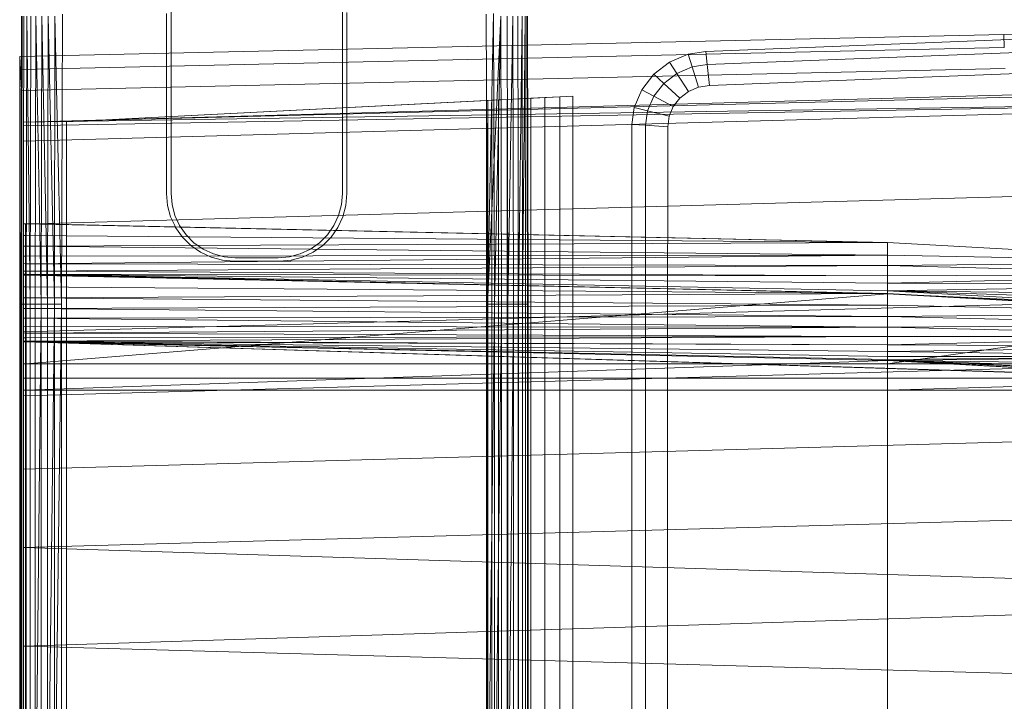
# Model space of a CAD drawing. Header units: metres. Extents: x 397.7 to 427.5, y 12.7 to 28.4.
# Tile 56 of 76: x 407.553 to 407.872, y 26.277 to 26.498. Entities that reach past the tile are written whole.
import ezdxf

# ---------------------------------------------------------------- set-up
doc = ezdxf.new("R2010")
doc.units = ezdxf.units.M
doc.layers.add('A-DETL-____-MBND', color=7, linetype='Continuous', lineweight=18)

# ---------------------------------------------------------------- blocks, each defined once
blk = doc.blocks.new('Family - Inodor P3-156643-06_TEL_P3')
at = {"layer": 'A-DETL-____-MBND', "color": 253, "true_color": 0xaaaaaa}
for p, q in [((0.04914, 0.40281), (0.04914, 0.33079)), ((0.10482, 0.33079), (0.10482, 0.40281)), ((0.04914, 0.33079), (0.04914, 0.39144)), ((0.10482, 0.39149), (0.10482, 0.33079)), ((0.00036, 0.29485), (0.00056, 0.38826)), ((0.00036, 0.29485), (0.00056, 0.38826)), ((0.00056, 0.01465), (0.00056, 0.38826)), ((0.00056, 0.01465), (0.00056, 0.38826)), ((0.00076, 0.38826), (0.00056, 0.29485)), ((0.00076, 0.38826), (0.00056, 0.29485)), ((0.00056, 0.29485), (0.00056, 0.38826)), ((0.00056, 0.29485), (0.00056, 0.38826)), ((0.00076, 0.38826), (0.00056, 0.29485)), ((0.00136, 0.38826), (0.00116, 0.29485)), ((0.00136, 0.38826), (0.00116, 0.29485)), ((0.00136, 0.38826), (0.00116, 0.29485)), ((0.00233, 0.38826), (0.00213, 0.29485)), ((0.00233, 0.38826), (0.00213, 0.29485)), ((0.00213, 0.29485), (0.00233, 0.38826)), ((0.00345, 0.29485), (0.00233, 0.38826)), ((0.00345, 0.29485), (0.00233, 0.38826)), ((0.00365, 0.38826), (0.00345, 0.29485)), ((0.00365, 0.38826), (0.00345, 0.29485)), ((0.00365, 0.38826), (0.00345, 0.29485)), ((0.00528, 0.38826), (0.00508, 0.29485)), ((0.00528, 0.38826), (0.00508, 0.29485)), ((0.00508, 0.29485), (0.00528, 0.38826)), ((0.00696, 0.29485), (0.00528, 0.38826)), ((0.00696, 0.29485), (0.00528, 0.38826)), ((0.00716, 0.38826), (0.00696, 0.29485)), ((0.00716, 0.38826), (0.00696, 0.29485)), ((0.00696, 0.29485), (0.00716, 0.38826)), ((0.00904, 0.29485), (0.00716, 0.38826)), ((0.00904, 0.29485), (0.00716, 0.38826)), ((0.00924, 0.38826), (0.00904, 0.29485)), ((0.00924, 0.38826), (0.00904, 0.29485)), ((0.00904, 0.29485), (0.00924, 0.38826)), ((0.01126, 0.29485), (0.00924, 0.38826)), ((0.01126, 0.29485), (0.00924, 0.38826)), ((0.01146, 0.38826), (0.01126, 0.29485)), ((0.01146, 0.38826), (0.01126, 0.29485)), ((0.01126, 0.29485), (0.01146, 0.38826)), ((0.01354, 0.29485), (0.01146, 0.38826)), ((0.01354, 0.29485), (0.01146, 0.38826)), ((0.01354, 0.29485), (0.01146, 0.38826)), ((0.01354, 0.29485), (0.01394, 0.38899)), ((0.01394, 0.38899), (0.01354, 0.29485)), ((0.01394, 0.38899), (0.01354, 0.29485)), ((0.04768, 0.38917), (0.04768, 0.33073)), ((0.10628, 0.38949), (0.10628, 0.35922)), ((0.15191, 0.29485), (0.15151, 0.38899)), ((0.15151, 0.38899), (0.15191, 0.29485)), ((0.15191, 0.29485), (0.15151, 0.38899)), ((0.15386, 0.38923), (0.15191, 0.29485)), ((0.15191, 0.29485), (0.15386, 0.38923)), ((0.15621, 0.38826), (0.15191, 0.29485)), ((0.15419, 0.29485), (0.15386, 0.38923)), ((0.15419, 0.29485), (0.15386, 0.38923)), ((0.15621, 0.38826), (0.15419, 0.29485)), ((0.15621, 0.38826), (0.15419, 0.29485)), ((0.15419, 0.29485), (0.15621, 0.38826)), ((0.15641, 0.29485), (0.15621, 0.38826)), ((0.15641, 0.29485), (0.15621, 0.38826)), ((0.15641, 0.29485), (0.15621, 0.38826)), ((0.15849, 0.29485), (0.15829, 0.38826)), ((0.15829, 0.38826), (0.15849, 0.29485)), ((0.15849, 0.29485), (0.15829, 0.38826)), ((0.16017, 0.38826), (0.15849, 0.29485)), ((0.15849, 0.29485), (0.16017, 0.38826)), ((0.16037, 0.29485), (0.16017, 0.38826)), ((0.16037, 0.29485), (0.16017, 0.38826)), ((0.16037, 0.29485), (0.16017, 0.38826)), ((0.162, 0.29485), (0.1618, 0.38826)), ((0.1618, 0.38826), (0.162, 0.29485)), ((0.162, 0.29485), (0.1618, 0.38826)), ((0.16312, 0.38826), (0.162, 0.29485)), ((0.162, 0.29485), (0.16312, 0.38826)), ((0.16332, 0.29485), (0.16312, 0.38826)), ((0.16332, 0.29485), (0.16312, 0.38826)), ((0.16332, 0.29485), (0.16312, 0.38826)), ((0.16409, 0.38826), (0.16332, 0.29485)), ((0.16332, 0.29485), (0.16409, 0.38826)), ((0.16429, 0.29485), (0.16409, 0.38826)), ((0.16429, 0.29485), (0.16409, 0.38826)), ((0.16429, 0.29485), (0.16409, 0.38826)), ((0.16489, 0.29485), (0.16469, 0.38826)), ((0.16469, 0.38826), (0.16489, 0.29485)), ((0.16489, 0.29485), (0.16469, 0.38826)), ((0.16489, 0.38826), (0.16489, 0.01465)), ((0.16489, 0.38826), (0.16489, 0.01465)), ((0.16489, 0.38826), (0.16509, 0.29485)), ((0.16489, 0.38826), (0.16489, 0.29485)), ((0.16509, 0.29485), (0.16489, 0.38826)), ((0.16489, 0.29485), (0.16489, 0.38826)), ((0.22275, 0.37687), (0.41325, 0.38426)), ((0.22275, 0.37687), (0.41325, 0.38426)), ((0.47654, 0.38648), (0.31954, 0.38234)), ((0.47654, 0.38648), (0.31954, 0.38234)), ((0.31954, 0.38234), (0, 0.37522)), ((0.31954, 0.38234), (0, 0.37522)), ((0.31971, 0.37812), (0.31954, 0.38234)), ((0.31954, 0.38234), (0.31971, 0.37812)), ((0.31971, 0.37812), (0.00022, 0.371)), ((0.31971, 0.37812), (0.00022, 0.371)), ((0.22322, 0.37265), (0.41343, 0.38004)), ((0.22322, 0.37265), (0.41343, 0.38004)), ((0, 0.37522), (0, 0.371)), ((0, 0.371), (0, 0.37522)), ((0, 0.37522), (0.00022, 0.371)), ((0.00022, 0.371), (0, 0.37522)), ((0.21102, 0.37337), (0.21701, 0.37594)), ((0.21102, 0.37337), (0.21701, 0.37594)), ((0.21701, 0.37594), (0.22275, 0.37687)), ((0.21701, 0.37594), (0.22275, 0.37687)), ((0.21832, 0.37186), (0.21701, 0.37594)), ((0.21701, 0.37594), (0.21832, 0.37186)), ((0.22322, 0.37265), (0.22275, 0.37687)), ((0.22275, 0.37687), (0.22322, 0.37265)), ((0, 0.371), (0, 0.36417)), ((0, 0.36417), (0, 0.371)), ((0.00022, 0.371), (0.00056, 0.36417)), ((0.00056, 0.36417), (0.00022, 0.371)), ((0.31998, 0.37128), (0.00056, 0.36417)), ((0.31998, 0.37128), (0.00056, 0.36417)), ((0.2059, 0.36946), (0.21102, 0.37337)), ((0.2059, 0.36946), (0.21102, 0.37337)), ((0.21337, 0.36974), (0.21102, 0.37337)), ((0.21102, 0.37337), (0.21337, 0.36974)), ((0.21337, 0.36974), (0.21832, 0.37186)), ((0.21337, 0.36974), (0.21832, 0.37186)), ((0.21832, 0.37186), (0.22322, 0.37265)), ((0.21832, 0.37186), (0.22322, 0.37265)), ((0.22043, 0.36527), (0.21832, 0.37186)), ((0.21832, 0.37186), (0.22043, 0.36527)), ((0.22397, 0.36584), (0.22322, 0.37265)), ((0.22322, 0.37265), (0.22397, 0.36584)), ((0.41372, 0.3732), (0.22397, 0.36584)), ((0.41372, 0.3732), (0.22397, 0.36584)), ((0.41372, 0.3732), (0.22397, 0.36584)), ((0.22397, 0.36584), (0.41372, 0.3732)), ((0.00127, 0.35389), (0.51095, 0.36797)), ((0.20199, 0.36444), (0.2059, 0.36946)), ((0.20199, 0.36444), (0.2059, 0.36946)), ((0.20914, 0.36651), (0.2059, 0.36946)), ((0.2059, 0.36946), (0.20914, 0.36651)), ((0.20914, 0.36651), (0.21337, 0.36974)), ((0.20914, 0.36651), (0.21337, 0.36974)), ((0.21716, 0.36387), (0.21337, 0.36974)), ((0.21337, 0.36974), (0.21716, 0.36387)), ((0.51095, 0.36678), (0.00127, 0.35389)), ((0.20591, 0.36236), (0.20914, 0.36651)), ((0.20591, 0.36236), (0.20914, 0.36651)), ((0.21437, 0.36173), (0.20914, 0.36651)), ((0.20914, 0.36651), (0.21437, 0.36173)), ((0.22043, 0.36527), (0.21716, 0.36387)), ((0.22043, 0.36527), (0.21716, 0.36387)), ((0.22043, 0.36527), (0.21716, 0.36387)), ((0.21716, 0.36387), (0.22043, 0.36527)), ((0.22397, 0.36584), (0.22043, 0.36527)), ((0.22397, 0.36584), (0.22043, 0.36527)), ((0.22397, 0.36584), (0.22043, 0.36527)), ((0.22043, 0.36527), (0.22397, 0.36584)), ((0, 0.36417), (0, 0.03582)), ((0, 0.03582), (0, 0.36417)), ((0.00056, 0.36417), (0.00056, 0.03582)), ((0.00056, 0.03582), (0.00056, 0.36417)), ((0.51095, 0.36184), (0.00127, 0.35389)), ((0.51095, 0.36184), (0.00127, 0.35271)), ((0.51095, 0.36184), (0.00127, 0.34776)), ((0.01521, 0.35403), (0.17966, 0.3624)), ((0.15833, 0.36132), (0.15546, 0.36117)), ((0.16188, 0.3615), (0.15833, 0.36132)), ((0.15833, 0.36132), (0.15833, 0.04336)), ((0.16188, 0.3615), (0.16187, 0.04318)), ((0.16598, 0.36171), (0.16188, 0.3615)), ((0.17052, 0.36194), (0.16598, 0.36171)), ((0.16598, 0.36171), (0.16598, 0.04297)), ((0.17536, 0.36218), (0.17052, 0.36194)), ((0.17052, 0.36194), (0.17052, 0.04274)), ((0.17966, 0.3624), (0.17536, 0.36218)), ((0.17536, 0.36218), (0.17536, 0.04249)), ((0.17966, 0.04228), (0.17966, 0.3624)), ((0.19954, 0.35865), (0.20199, 0.36444)), ((0.19954, 0.35865), (0.20199, 0.36444)), ((0.20591, 0.36236), (0.20199, 0.36444)), ((0.20199, 0.36444), (0.20591, 0.36236)), ((0.20388, 0.35757), (0.20591, 0.36236)), ((0.20388, 0.35757), (0.20591, 0.36236)), ((0.21224, 0.35899), (0.20591, 0.36236)), ((0.20591, 0.36236), (0.21224, 0.35899)), ((0.21437, 0.36173), (0.21224, 0.35899)), ((0.21437, 0.36173), (0.21224, 0.35899)), ((0.21437, 0.36173), (0.21224, 0.35899)), ((0.21224, 0.35899), (0.21437, 0.36173)), ((0.21716, 0.36387), (0.21437, 0.36173)), ((0.21716, 0.36387), (0.21437, 0.36173)), ((0.21716, 0.36387), (0.21437, 0.36173)), ((0.21437, 0.36173), (0.21716, 0.36387)), ((0.15161, 0.36098), (0.01521, 0.35403)), ((0.10628, 0.35922), (0.10628, 0.35813)), ((0.10628, 0.35813), (0.10628, 0.33073)), ((0.15205, 0.361), (0.15161, 0.36098)), ((0.15161, 0.36098), (0.15161, 0.0437)), ((0.15334, 0.36106), (0.15205, 0.361)), ((0.15205, 0.361), (0.15205, 0.04368)), ((0.15546, 0.36117), (0.15334, 0.36106)), ((0.15334, 0.36106), (0.15334, 0.04361)), ((0.15546, 0.36117), (0.15546, 0.04351)), ((0.1988, 0.35316), (0.19954, 0.35865)), ((0.1988, 0.35316), (0.19954, 0.35865)), ((0.20388, 0.35757), (0.19954, 0.35865)), ((0.19954, 0.35865), (0.20388, 0.35757)), ((0.21224, 0.35899), (0.2109, 0.35583)), ((0.21224, 0.35899), (0.2109, 0.35583)), ((0.21224, 0.35899), (0.2109, 0.35583)), ((0.2109, 0.35583), (0.21224, 0.35899)), ((0.20325, 0.35289), (0.20388, 0.35757)), ((0.20325, 0.35289), (0.20388, 0.35757)), ((0.2109, 0.35583), (0.20388, 0.35757)), ((0.20388, 0.35757), (0.2109, 0.35583)), ((0.2109, 0.35583), (0.21044, 0.35245)), ((0.2109, 0.35583), (0.21044, 0.35245)), ((0.2109, 0.35583), (0.21044, 0.35245)), ((0.21044, 0.35245), (0.2109, 0.35583)), ((0.00127, 0.35271), (0.00127, 0.35389)), ((0.00127, 0.34776), (0.00127, 0.35271)), ((0.01521, 0.35403), (0.01521, 0.05064)), ((0.01521, 0.35403), (0.01521, 0.05064)), ((0.19876, 0.27623), (0.1988, 0.35316)), ((0.19876, 0.27623), (0.1988, 0.35316)), ((0.20325, 0.35289), (0.1988, 0.35316)), ((0.1988, 0.35316), (0.20325, 0.35289)), ((0.2032, 0.27623), (0.20325, 0.35289)), ((0.2032, 0.27623), (0.20325, 0.35289)), ((0.21044, 0.35245), (0.20325, 0.35289)), ((0.20325, 0.35289), (0.21044, 0.35245)), ((0.21044, 0.35245), (0.2104, 0.27622)), ((0.21044, 0.35245), (0.2104, 0.27622)), ((0.21044, 0.35245), (0.2104, 0.27622)), ((0.2104, 0.27622), (0.21044, 0.35245)), ((0.00127, 0.32087), (0.00127, 0.34776)), ((0.51095, 0.33495), (0.00127, 0.32087)), ((0.04768, 0.33073), (0.04801, 0.32692)), ((0.04914, 0.33079), (0.04946, 0.32716)), ((0.04946, 0.32716), (0.04914, 0.33079)), ((0.1045, 0.32716), (0.10482, 0.33079)), ((0.10482, 0.33079), (0.1045, 0.32716)), ((0.10595, 0.32692), (0.10628, 0.33073)), ((0.04801, 0.32692), (0.049, 0.32322)), ((0.04946, 0.32716), (0.0504, 0.32365)), ((0.0504, 0.32365), (0.04946, 0.32716)), ((0.10356, 0.32365), (0.1045, 0.32716)), ((0.1045, 0.32716), (0.10356, 0.32365)), ((0.10496, 0.32322), (0.10595, 0.32692)), ((0.049, 0.32322), (0.05033, 0.32038)), ((0.0504, 0.32365), (0.05194, 0.32035)), ((0.05194, 0.32035), (0.0504, 0.32365)), ((0.10202, 0.32035), (0.10356, 0.32365)), ((0.10356, 0.32365), (0.10202, 0.32035)), ((0.10334, 0.31974), (0.10496, 0.32322)), ((0.00127, 0.3209), (0.00127, 0.32102)), ((0.28182, 0.31489), (0.00127, 0.32102)), ((0.00192, 0.32088), (0.00127, 0.3209)), ((0.00127, 0.3209), (0.00192, 0.32088)), ((0.00127, 0.3209), (0.00127, 0.32089)), ((0.00192, 0.32088), (0.00127, 0.32089)), ((0.00127, 0.32089), (0.00192, 0.32088)), ((0.00127, 0.32089), (0.00127, 0.32088)), ((0.00192, 0.32088), (0.00127, 0.32088)), ((0.00192, 0.32088), (0.00127, 0.32088)), ((0.00127, 0.32088), (0.00127, 0.31714)), ((0.00127, 0.28584), (0.00127, 0.32087)), ((0.00192, 0.32088), (0.28182, 0.31489)), ((0.00192, 0.32088), (0.00192, 0.31713)), ((0.28182, 0.31489), (0.00192, 0.32088)), ((0.00192, 0.31713), (0.00192, 0.32088)), ((0.05033, 0.32038), (0.05048, 0.32006)), ((0.05048, 0.32006), (0.05062, 0.31974)), ((0.05062, 0.31974), (0.05282, 0.31661)), ((0.05194, 0.32035), (0.05403, 0.31737)), ((0.05403, 0.31737), (0.05194, 0.32035)), ((0.09993, 0.31737), (0.10202, 0.32035)), ((0.10202, 0.32035), (0.09993, 0.31737)), ((0.10114, 0.31661), (0.10334, 0.31974)), ((0.00192, 0.31713), (0.00127, 0.31714)), ((0.00127, 0.31714), (0.00192, 0.31713)), ((0.00127, 0.31714), (0.00127, 0.31713)), ((0.00192, 0.31713), (0.00127, 0.31713)), ((0.00127, 0.31713), (0.00192, 0.31713)), ((0.00127, 0.31713), (0.00127, 0.31712)), ((0.00192, 0.31713), (0.00127, 0.31712)), ((0.00192, 0.31713), (0.00127, 0.31712)), ((0.00127, 0.31712), (0.00127, 0.31371)), ((0.28182, 0.31489), (0.00192, 0.31713)), ((0.28182, 0.31489), (0.00192, 0.31713)), ((0.00192, 0.31371), (0.00192, 0.31713)), ((0.00192, 0.31713), (0.00192, 0.31371)), ((0.05282, 0.31661), (0.05553, 0.3139)), ((0.05403, 0.31737), (0.0566, 0.31479)), ((0.0566, 0.31479), (0.05403, 0.31737)), ((0.09736, 0.31479), (0.09993, 0.31737)), ((0.09993, 0.31737), (0.09736, 0.31479)), ((0.09843, 0.3139), (0.10114, 0.31661)), ((0.00192, 0.31371), (0.00127, 0.31371)), ((0.00127, 0.31371), (0.00192, 0.31371)), ((0.00127, 0.31371), (0.00127, 0.31371)), ((0.00192, 0.31371), (0.00127, 0.31371)), ((0.00192, 0.31371), (0.00127, 0.31371)), ((0.00127, 0.31371), (0.00127, 0.31044)), ((0.28182, 0.31489), (0.00192, 0.31371)), ((0.00192, 0.31371), (0.28182, 0.31489)), ((0.28181, 0.31079), (0.00192, 0.31371)), ((0.00192, 0.31371), (0.00192, 0.31043)), ((0.28181, 0.31079), (0.00192, 0.31371)), ((0.00192, 0.31043), (0.00192, 0.31371)), ((0.05553, 0.3139), (0.05867, 0.3117)), ((0.0566, 0.31479), (0.05958, 0.31271)), ((0.05958, 0.31271), (0.0566, 0.31479)), ((0.09438, 0.31271), (0.09736, 0.31479)), ((0.09736, 0.31479), (0.09438, 0.31271)), ((0.0953, 0.3117), (0.09843, 0.3139)), ((0.28181, 0.31079), (0.28182, 0.31489)), ((0.28181, 0.31079), (0.28182, 0.31489)), ((0.39671, 0.30854), (0.28182, 0.31489)), ((0.00192, 0.31043), (0.00127, 0.31044)), ((0.00192, 0.31043), (0.00127, 0.31044)), ((0.00127, 0.31044), (0.00127, 0.30801)), ((0.28181, 0.31079), (0.00192, 0.31043)), ((0.00192, 0.30799), (0.28181, 0.31079)), ((0.00192, 0.31043), (0.28181, 0.31079)), ((0.00192, 0.30799), (0.28181, 0.31079)), ((0.00192, 0.31043), (0.00192, 0.30799)), ((0.00192, 0.30799), (0.00192, 0.31043)), ((0.05867, 0.3117), (0.06214, 0.31008)), ((0.05958, 0.31271), (0.06288, 0.31117)), ((0.06288, 0.31117), (0.05958, 0.31271)), ((0.06288, 0.31117), (0.0664, 0.31023)), ((0.0664, 0.31023), (0.06288, 0.31117)), ((0.0664, 0.31023), (0.07002, 0.30991)), ((0.07002, 0.30991), (0.0664, 0.31023)), ((0.08394, 0.30991), (0.08757, 0.31023)), ((0.08757, 0.31023), (0.08394, 0.30991)), ((0.08757, 0.31023), (0.09108, 0.31117)), ((0.09108, 0.31117), (0.08757, 0.31023)), ((0.09108, 0.31117), (0.09438, 0.31271)), ((0.09438, 0.31271), (0.09108, 0.31117)), ((0.0953, 0.3117), (0.09182, 0.31008)), ((0.39671, 0.30854), (0.28181, 0.31079)), ((0.39671, 0.30854), (0.28181, 0.31079)), ((0.28181, 0.30737), (0.28181, 0.31079)), ((0.28181, 0.30737), (0.28181, 0.31079)), ((0.00192, 0.30799), (0.00127, 0.30801)), ((0.00192, 0.30799), (0.00127, 0.30801)), ((0.00127, 0.30801), (0.00127, 0.30557)), ((0.00192, 0.30799), (0.00192, 0.30554)), ((0.28181, 0.30737), (0.00192, 0.30799)), ((0.28181, 0.30737), (0.00192, 0.30799)), ((0.00192, 0.30554), (0.00192, 0.30799)), ((0.28181, 0.30737), (0.00192, 0.30554)), ((0.00192, 0.30554), (0.28181, 0.30737)), ((0.06214, 0.31008), (0.06584, 0.30909)), ((0.06584, 0.30909), (0.06966, 0.30876)), ((0.08431, 0.30876), (0.06966, 0.30876)), ((0.07002, 0.30991), (0.08394, 0.30991)), ((0.08394, 0.30991), (0.07002, 0.30991)), ((0.08431, 0.30876), (0.08812, 0.30909)), ((0.08812, 0.30909), (0.09182, 0.31008)), ((0.39671, 0.30854), (0.28181, 0.30737)), ((0.28181, 0.30737), (0.39671, 0.30854)), ((0.3967, 0.30444), (0.28181, 0.30737)), ((0.28181, 0.30409), (0.28181, 0.30737)), ((0.3967, 0.30444), (0.28181, 0.30737)), ((0.28181, 0.30409), (0.28181, 0.30737)), ((0.00192, 0.30554), (0.00127, 0.30557)), ((0.00192, 0.30554), (0.00127, 0.30557)), ((0.00127, 0.30557), (0.00127, 0.30457)), ((0.00192, 0.30454), (0.00127, 0.30457)), ((0.00127, 0.30457), (0.00192, 0.30454)), ((0.00127, 0.30457), (0.00127, 0.30446)), ((0.00192, 0.30454), (0.00127, 0.30446)), ((0.00192, 0.30454), (0.00127, 0.30446)), ((0.00127, 0.30446), (0.00127, 0.27556)), ((0.00127, 0.30433), (0.00127, 0.30443)), ((0.28176, 0.29829), (0.00127, 0.30443)), ((0.00127, 0.30433), (0.00187, 0.30429)), ((0.00127, 0.30433), (0.00127, 0.30431)), ((0.00187, 0.30429), (0.00127, 0.30433)), ((0.00187, 0.30429), (0.00127, 0.30431)), ((0.00127, 0.30431), (0.00187, 0.30429)), ((0.00127, 0.30431), (0.00127, 0.3043)), ((0.00187, 0.30429), (0.00127, 0.3043)), ((0.00127, 0.3043), (0.00187, 0.30429)), ((0.00127, 0.3043), (0.00127, 0.30429)), ((0.00187, 0.30429), (0.00127, 0.30429)), ((0.00187, 0.30429), (0.00127, 0.30429)), ((0.00127, 0.30429), (0.00127, 0.30053)), ((0.00186, 0.27553), (0.00192, 0.30454)), ((0.00192, 0.30454), (0.00186, 0.27553)), ((0.00187, 0.30429), (0.28176, 0.29829)), ((0.00187, 0.30429), (0.00187, 0.30052)), ((0.28176, 0.29829), (0.00187, 0.30429)), ((0.00187, 0.30052), (0.00187, 0.30429)), ((0.00192, 0.30554), (0.00192, 0.30454)), ((0.28181, 0.30409), (0.00192, 0.30554)), ((0.28181, 0.30409), (0.00192, 0.30554)), ((0.00192, 0.30454), (0.00192, 0.30554)), ((0.28181, 0.30409), (0.00192, 0.30454)), ((0.28181, 0.30409), (0.00192, 0.30454)), ((0.28181, 0.30165), (0.00192, 0.30454)), ((0.28181, 0.30165), (0.00192, 0.30454)), ((0.28181, 0.2992), (0.00192, 0.30454)), ((0.28181, 0.2992), (0.00192, 0.30454)), ((0.28175, 0.2982), (0.00192, 0.30454)), ((0.28175, 0.2982), (0.00192, 0.30454)), ((0.3967, 0.30444), (0.28181, 0.30409)), ((0.28181, 0.30165), (0.3967, 0.30444)), ((0.28181, 0.30409), (0.3967, 0.30444)), ((0.28181, 0.30165), (0.3967, 0.30444)), ((0.28181, 0.30409), (0.28181, 0.30165)), ((0.28181, 0.30165), (0.28181, 0.30409)), ((0.00187, 0.30052), (0.00127, 0.30053)), ((0.00127, 0.30053), (0.00187, 0.30052)), ((0.00127, 0.30053), (0.00127, 0.30052)), ((0.28181, 0.30165), (0.28181, 0.2992)), ((0.3967, 0.30102), (0.28181, 0.30165)), ((0.3967, 0.30102), (0.28181, 0.30165)), ((0.28181, 0.2992), (0.28181, 0.30165)), ((0.3967, 0.30102), (0.28181, 0.2992)), ((0.28181, 0.2992), (0.3967, 0.30102)), ((0.00187, 0.30052), (0.00127, 0.30052)), ((0.00187, 0.30052), (0.00127, 0.30052)), ((0.00127, 0.30052), (0.00127, 0.29687)), ((0.51095, 0.29991), (0.00127, 0.28584)), ((0.28175, 0.2982), (0.00186, 0.27553)), ((0.00186, 0.27553), (0.28175, 0.2982)), ((0.28176, 0.29829), (0.00187, 0.30052)), ((0.00187, 0.30052), (0.00187, 0.29687)), ((0.28176, 0.29829), (0.00187, 0.30052)), ((0.00187, 0.29687), (0.00187, 0.30052)), ((0.28176, 0.29829), (0.00187, 0.29687)), ((0.00187, 0.29687), (0.28176, 0.29829)), ((0.28181, 0.2992), (0.28175, 0.2982)), ((0.28175, 0.2982), (0.28181, 0.2992)), ((0.3967, 0.29285), (0.28175, 0.2982)), ((0.3967, 0.29285), (0.28175, 0.2982)), ((0.39665, 0.29185), (0.28175, 0.2982)), ((0.39665, 0.29185), (0.28175, 0.2982)), ((0.28176, 0.27553), (0.28175, 0.2982)), ((0.28176, 0.27553), (0.28175, 0.2982)), ((0.28176, 0.29452), (0.28176, 0.29829)), ((0.39665, 0.29195), (0.28176, 0.29829)), ((0.28176, 0.29452), (0.28176, 0.29829)), ((0.3967, 0.29774), (0.28181, 0.2992)), ((0.3967, 0.29285), (0.28181, 0.2992)), ((0.3967, 0.29774), (0.28181, 0.2992)), ((0.3967, 0.29531), (0.28181, 0.2992)), ((0.3967, 0.29531), (0.28181, 0.2992)), ((0.3967, 0.29285), (0.28181, 0.2992)), ((0.00056, 0.29485), (0.00036, 0.29485)), ((0.00036, 0.10805), (0.00036, 0.29485)), ((0.00056, 0.29485), (0.00036, 0.29485)), ((0.00056, 0.29485), (0.00036, 0.29485)), ((0.00036, 0.10805), (0.00036, 0.29485)), ((0.00116, 0.29485), (0.00056, 0.29485)), ((0.00056, 0.10805), (0.00056, 0.29485)), ((0.00116, 0.29485), (0.00056, 0.29485)), ((0.00056, 0.29485), (0.00056, 0.10805)), ((0.00116, 0.29485), (0.00056, 0.29485)), ((0.00056, 0.10805), (0.00056, 0.29485)), ((0.00213, 0.29485), (0.00116, 0.29485)), ((0.00116, 0.10805), (0.00116, 0.29485)), ((0.00213, 0.29485), (0.00116, 0.29485)), ((0.00116, 0.29485), (0.00116, 0.10805)), ((0.00213, 0.29485), (0.00116, 0.29485)), ((0.00116, 0.10805), (0.00116, 0.29485)), ((0.00187, 0.29687), (0.00127, 0.29687)), ((0.00127, 0.29687), (0.00187, 0.29687)), ((0.00127, 0.29687), (0.00127, 0.29686)), ((0.00187, 0.29687), (0.00127, 0.29686)), ((0.00127, 0.29686), (0.00187, 0.29687)), ((0.00187, 0.29687), (0.00127, 0.29686)), ((0.00187, 0.29687), (0.00127, 0.29686)), ((0.00127, 0.29686), (0.00127, 0.29686)), ((0.00127, 0.29686), (0.00127, 0.29344)), ((0.28176, 0.29452), (0.00187, 0.29687)), ((0.28176, 0.29452), (0.00187, 0.29687)), ((0.00187, 0.29343), (0.00187, 0.29687)), ((0.00187, 0.29687), (0.00187, 0.29343)), ((0.28176, 0.29452), (0.00187, 0.29343)), ((0.00187, 0.29343), (0.28176, 0.29452)), ((0.00345, 0.29485), (0.00213, 0.29485)), ((0.00213, 0.10805), (0.00213, 0.29485)), ((0.00345, 0.29485), (0.00213, 0.29485)), ((0.00213, 0.29485), (0.00213, 0.10805)), ((0.00345, 0.29485), (0.00213, 0.29485)), ((0.00213, 0.10805), (0.00213, 0.29485)), ((0.00345, 0.10805), (0.00345, 0.29485)), ((0.00508, 0.29485), (0.00345, 0.29485)), ((0.00345, 0.29485), (0.00345, 0.10805)), ((0.00508, 0.29485), (0.00345, 0.29485)), ((0.00345, 0.10805), (0.00345, 0.29485)), ((0.00508, 0.10805), (0.00508, 0.29485)), ((0.00696, 0.29485), (0.00508, 0.29485)), ((0.00508, 0.29485), (0.00508, 0.10805)), ((0.00696, 0.29485), (0.00508, 0.10805)), ((0.00696, 0.29485), (0.00508, 0.29485)), ((0.00508, 0.10805), (0.00508, 0.29485)), ((0.00508, 0.10805), (0.00696, 0.29485)), ((0.00696, 0.10805), (0.00696, 0.29485)), ((0.00904, 0.29485), (0.00696, 0.29485)), ((0.00904, 0.29485), (0.00696, 0.29485)), ((0.00696, 0.10805), (0.00696, 0.29485)), ((0.00696, 0.10805), (0.00696, 0.29485)), ((0.00904, 0.10805), (0.00904, 0.29485)), ((0.01126, 0.29485), (0.00904, 0.29485)), ((0.00904, 0.29485), (0.00904, 0.10805)), ((0.01126, 0.29485), (0.00904, 0.10805)), ((0.01126, 0.29485), (0.00904, 0.29485)), ((0.00904, 0.10805), (0.00904, 0.29485)), ((0.00904, 0.10805), (0.01126, 0.29485)), ((0.01126, 0.10805), (0.01126, 0.29485)), ((0.01354, 0.29485), (0.01126, 0.29485)), ((0.01354, 0.29485), (0.01126, 0.10805)), ((0.01354, 0.29485), (0.01126, 0.29485)), ((0.01126, 0.10805), (0.01126, 0.29485)), ((0.01126, 0.10805), (0.01126, 0.29485)), ((0.01126, 0.10805), (0.01354, 0.29485)), ((0.01354, 0.10805), (0.01354, 0.29485)), ((0.01354, 0.29485), (0.01354, 0.10805)), ((0.01354, 0.10805), (0.01354, 0.29485)), ((0.15191, 0.10805), (0.15191, 0.29485)), ((0.15191, 0.29485), (0.15191, 0.10805)), ((0.15419, 0.29485), (0.15191, 0.29485)), ((0.15419, 0.29485), (0.15191, 0.10805)), ((0.15419, 0.29485), (0.15191, 0.29485)), ((0.15191, 0.10805), (0.15191, 0.29485)), ((0.15191, 0.10805), (0.15419, 0.29485)), ((0.15419, 0.10805), (0.15419, 0.29485)), ((0.15641, 0.29485), (0.15419, 0.29485)), ((0.15641, 0.29485), (0.15419, 0.10805)), ((0.15641, 0.29485), (0.15419, 0.29485)), ((0.15419, 0.10805), (0.15419, 0.29485)), ((0.15419, 0.10805), (0.15419, 0.29485)), ((0.15419, 0.10805), (0.15641, 0.29485)), ((0.15641, 0.10805), (0.15641, 0.29485)), ((0.15641, 0.29485), (0.15849, 0.29485)), ((0.15849, 0.29485), (0.15641, 0.29485)), ((0.15641, 0.10805), (0.15641, 0.29485)), ((0.15641, 0.10805), (0.15641, 0.29485)), ((0.15849, 0.10805), (0.15849, 0.29485)), ((0.16037, 0.29485), (0.15849, 0.29485)), ((0.15849, 0.29485), (0.15849, 0.10805)), ((0.16037, 0.29485), (0.15849, 0.10805)), ((0.16037, 0.29485), (0.15849, 0.29485)), ((0.15849, 0.10805), (0.15849, 0.29485)), ((0.15849, 0.10805), (0.16037, 0.29485)), ((0.16037, 0.10805), (0.16037, 0.29485)), ((0.16037, 0.29485), (0.162, 0.29485)), ((0.162, 0.29485), (0.16037, 0.29485)), ((0.16037, 0.10805), (0.16037, 0.29485)), ((0.16037, 0.10805), (0.16037, 0.29485)), ((0.16332, 0.29485), (0.162, 0.29485)), ((0.162, 0.10805), (0.162, 0.29485)), ((0.16332, 0.29485), (0.162, 0.29485)), ((0.162, 0.29485), (0.162, 0.10805)), ((0.16332, 0.29485), (0.162, 0.29485)), ((0.162, 0.10805), (0.162, 0.29485)), ((0.16429, 0.29485), (0.16332, 0.29485)), ((0.16332, 0.10805), (0.16332, 0.29485)), ((0.16429, 0.29485), (0.16332, 0.29485)), ((0.16332, 0.29485), (0.16332, 0.10805)), ((0.16429, 0.29485), (0.16332, 0.29485)), ((0.16332, 0.10805), (0.16332, 0.29485)), ((0.16489, 0.29485), (0.16429, 0.29485)), ((0.16429, 0.10805), (0.16429, 0.29485)), ((0.16429, 0.29485), (0.16489, 0.29485)), ((0.16429, 0.29485), (0.16429, 0.10805)), ((0.16489, 0.29485), (0.16429, 0.29485)), ((0.16429, 0.10805), (0.16429, 0.29485)), ((0.16509, 0.29485), (0.16489, 0.29485)), ((0.16489, 0.10805), (0.16489, 0.29485)), ((0.16509, 0.29485), (0.16489, 0.29485)), ((0.16489, 0.29485), (0.16489, 0.10805)), ((0.16509, 0.29485), (0.16489, 0.29485)), ((0.16489, 0.10805), (0.16489, 0.29485)), ((0.16509, 0.29485), (0.16509, 0.10805)), ((0.16509, 0.29485), (0.16509, 0.10805)), ((0.39665, 0.29195), (0.28176, 0.29452)), ((0.28176, 0.29086), (0.28176, 0.29452)), ((0.39665, 0.29195), (0.28176, 0.29452)), ((0.28176, 0.29086), (0.28176, 0.29452)), ((0.00187, 0.29343), (0.00127, 0.29344)), ((0.00127, 0.29344), (0.00187, 0.29343)), ((0.00127, 0.29344), (0.00127, 0.29343)), ((0.00187, 0.29343), (0.00127, 0.29343)), ((0.00127, 0.29343), (0.00187, 0.29343)), ((0.00127, 0.29343), (0.00127, 0.29343)), ((0.00187, 0.29343), (0.00127, 0.29343)), ((0.00187, 0.29343), (0.00127, 0.29343)), ((0.00127, 0.29343), (0.00127, 0.29034)), ((0.28176, 0.29086), (0.00187, 0.29343)), ((0.00187, 0.29343), (0.00187, 0.29033)), ((0.28176, 0.29086), (0.00187, 0.29343)), ((0.00187, 0.29033), (0.00187, 0.29343)), ((0.39665, 0.29195), (0.28176, 0.29086)), ((0.28176, 0.29086), (0.39665, 0.29195)), ((0.39665, 0.29185), (0.28176, 0.27553)), ((0.28176, 0.27553), (0.39665, 0.29185)), ((0.00187, 0.29033), (0.00127, 0.29034)), ((0.00127, 0.29034), (0.00187, 0.29033)), ((0.00187, 0.29033), (0.00127, 0.29034)), ((0.00187, 0.29033), (0.00127, 0.29034)), ((0.00127, 0.29034), (0.00127, 0.28767)), ((0.28176, 0.29086), (0.00187, 0.29033)), ((0.00187, 0.29033), (0.28176, 0.29086)), ((0.00187, 0.29033), (0.00187, 0.28766)), ((0.28176, 0.28743), (0.00187, 0.29033)), ((0.28176, 0.28743), (0.00187, 0.29033)), ((0.00187, 0.28766), (0.00187, 0.29033)), ((0.39665, 0.28818), (0.28176, 0.29086)), ((0.28176, 0.28743), (0.28176, 0.29086)), ((0.39665, 0.28818), (0.28176, 0.29086)), ((0.28176, 0.28743), (0.28176, 0.29086)), ((0.39665, 0.28818), (0.28176, 0.28743)), ((0.28176, 0.28743), (0.39665, 0.28818)), ((0.00187, 0.28766), (0.00127, 0.28767)), ((0.00187, 0.28766), (0.00127, 0.28767)), ((0.00127, 0.28767), (0.00127, 0.28551)), ((0.00127, 0.26508), (0.00127, 0.28584)), ((0.00187, 0.28548), (0.00127, 0.28551)), ((0.00187, 0.28548), (0.00127, 0.28551)), ((0.00127, 0.28551), (0.00127, 0.28391)), ((0.00187, 0.28766), (0.00187, 0.28548)), ((0.28176, 0.28743), (0.00187, 0.28766)), ((0.28176, 0.28743), (0.00187, 0.28766)), ((0.00187, 0.28548), (0.00187, 0.28766)), ((0.28176, 0.28743), (0.00187, 0.28548)), ((0.00187, 0.28548), (0.28176, 0.28743)), ((0.00187, 0.28548), (0.00187, 0.28388)), ((0.28176, 0.28433), (0.00187, 0.28548)), ((0.28176, 0.28433), (0.00187, 0.28548)), ((0.00187, 0.28388), (0.00187, 0.28548)), ((0.39665, 0.28452), (0.28176, 0.28743)), ((0.28176, 0.28433), (0.28176, 0.28743)), ((0.39665, 0.28452), (0.28176, 0.28743)), ((0.28176, 0.28433), (0.28176, 0.28743)), ((0.00187, 0.28388), (0.00127, 0.28391)), ((0.00187, 0.28388), (0.00127, 0.28391)), ((0.00127, 0.28391), (0.00127, 0.28293)), ((0.00187, 0.2829), (0.00127, 0.28293)), ((0.00187, 0.2829), (0.00127, 0.28293)), ((0.00127, 0.28293), (0.00127, 0.28262)), ((0.00127, 0.28262), (0.00187, 0.28259)), ((0.00127, 0.28262), (0.00127, 0.28257)), ((0.00187, 0.28259), (0.00127, 0.28262)), ((0.00127, 0.11722), (0.00127, 0.28262)), ((0.00187, 0.28259), (0.00127, 0.28262)), ((0.00187, 0.28259), (0.00127, 0.28257)), ((0.00187, 0.28259), (0.00127, 0.28257)), ((0.00127, 0.28257), (0.00127, 0.26701)), ((0.00186, 0.26697), (0.00187, 0.28259)), ((0.00187, 0.28259), (0.00186, 0.26697)), ((0.28176, 0.28433), (0.00187, 0.28388)), ((0.00187, 0.2829), (0.28176, 0.28433)), ((0.00187, 0.28388), (0.28176, 0.28433)), ((0.00187, 0.2829), (0.28176, 0.28433)), ((0.00187, 0.28388), (0.00187, 0.2829)), ((0.00187, 0.2829), (0.00187, 0.28388)), ((0.00187, 0.2829), (0.00187, 0.28259)), ((0.28176, 0.28165), (0.00187, 0.2829)), ((0.28176, 0.28165), (0.00187, 0.2829)), ((0.00187, 0.28259), (0.00187, 0.2829)), ((0.51154, 0.26697), (0.00187, 0.28259)), ((0.28176, 0.27659), (0.00187, 0.28259)), ((0.28176, 0.27659), (0.00187, 0.28259)), ((0.52327, 0.26645), (0.00187, 0.28259)), ((0.51154, 0.26697), (0.00187, 0.28259)), ((0.00187, 0.28259), (0.28176, 0.27659)), ((0.28176, 0.28165), (0.00187, 0.28259)), ((0.28176, 0.28165), (0.00187, 0.28259)), ((0.28176, 0.27948), (0.00187, 0.28259)), ((0.28176, 0.27948), (0.00187, 0.28259)), ((0.28176, 0.27788), (0.00187, 0.28259)), ((0.28176, 0.27788), (0.00187, 0.28259)), ((0.28176, 0.2769), (0.00187, 0.28259)), ((0.28176, 0.2769), (0.00187, 0.28259)), ((0.28176, 0.27659), (0.00187, 0.28259)), ((0.39665, 0.28452), (0.28176, 0.28433)), ((0.28176, 0.28165), (0.39665, 0.28452)), ((0.28176, 0.28433), (0.39665, 0.28452)), ((0.28176, 0.28165), (0.39665, 0.28452)), ((0.28176, 0.28165), (0.28176, 0.28433)), ((0.28176, 0.28165), (0.28176, 0.28433)), ((0.39665, 0.28109), (0.28176, 0.28165)), ((0.28176, 0.28165), (0.28176, 0.27948)), ((0.39665, 0.28109), (0.28176, 0.28165)), ((0.28176, 0.27948), (0.28176, 0.28165)), ((0.51095, 0.27916), (0.00127, 0.26508)), ((0.39665, 0.28109), (0.28176, 0.27948)), ((0.28176, 0.27948), (0.39665, 0.28109)), ((0.28176, 0.27948), (0.28176, 0.27788)), ((0.39665, 0.27799), (0.28176, 0.27948)), ((0.39665, 0.27799), (0.28176, 0.27948)), ((0.28176, 0.27788), (0.28176, 0.27948)), ((0.00186, 0.27553), (0.00127, 0.27556)), ((0.00127, 0.27556), (0.00186, 0.27553)), ((0.00127, 0.27556), (0.00127, 0.27555)), ((0.00186, 0.27553), (0.00127, 0.27555)), ((0.00127, 0.27555), (0.00186, 0.27553)), ((0.00127, 0.27555), (0.00127, 0.27553)), ((0.00186, 0.27553), (0.00127, 0.27553)), ((0.00186, 0.27553), (0.00127, 0.27553)), ((0.00127, 0.27553), (0.00127, 0.27088)), ((0.28176, 0.27659), (0.00186, 0.26697)), ((0.00186, 0.26697), (0.28176, 0.27659)), ((0.28176, 0.27553), (0.00186, 0.27553)), ((0.00186, 0.27553), (0.00186, 0.27086)), ((0.28176, 0.27553), (0.00186, 0.27553)), ((0.00186, 0.27086), (0.00186, 0.27553)), ((0.19876, 0.12377), (0.19876, 0.27623)), ((0.19876, 0.12377), (0.19876, 0.27623)), ((0.2032, 0.12377), (0.2032, 0.27623)), ((0.2032, 0.12377), (0.2032, 0.27623)), ((0.2104, 0.27622), (0.2104, 0.12377)), ((0.2104, 0.27622), (0.2104, 0.12377)), ((0.2104, 0.27622), (0.2104, 0.12377)), ((0.2104, 0.12377), (0.2104, 0.27622)), ((0.39665, 0.27799), (0.28176, 0.27788)), ((0.28176, 0.2769), (0.39665, 0.27799)), ((0.28176, 0.27788), (0.39665, 0.27799)), ((0.28176, 0.27659), (0.39665, 0.27799)), ((0.28176, 0.2769), (0.39665, 0.27799)), ((0.28176, 0.27659), (0.39665, 0.27799)), ((0.28176, 0.27788), (0.28176, 0.2769)), ((0.28176, 0.2769), (0.28176, 0.27788)), ((0.28176, 0.2769), (0.28176, 0.27659)), ((0.28176, 0.27659), (0.28176, 0.2769)), ((0.51154, 0.26697), (0.28176, 0.27659)), ((0.51154, 0.26697), (0.28176, 0.27659)), ((0.39665, 0.27024), (0.28176, 0.27659)), ((0.39665, 0.27024), (0.28176, 0.27659)), ((0.28176, 0.26697), (0.28176, 0.27659)), ((0.28176, 0.26697), (0.28176, 0.27659)), ((0.28176, 0.27659), (0.39665, 0.27024)), ((0.39665, 0.27531), (0.28176, 0.27659)), ((0.39665, 0.27531), (0.28176, 0.27659)), ((0.39665, 0.27314), (0.28176, 0.27659)), ((0.39665, 0.27314), (0.28176, 0.27659)), ((0.39665, 0.27154), (0.28176, 0.27659)), ((0.39665, 0.27154), (0.28176, 0.27659)), ((0.39665, 0.27056), (0.28176, 0.27659)), ((0.39665, 0.27056), (0.28176, 0.27659)), ((0.39665, 0.27024), (0.28176, 0.27659)), ((0.39665, 0.27553), (0.28176, 0.27553)), ((0.28176, 0.27553), (0.28176, 0.27086)), ((0.39665, 0.27553), (0.28176, 0.27553)), ((0.28176, 0.27086), (0.28176, 0.27553)), ((0.00186, 0.27086), (0.00127, 0.27088)), ((0.00186, 0.27086), (0.00127, 0.27088)), ((0.00127, 0.27088), (0.00127, 0.267)), ((0.00186, 0.27086), (0.00186, 0.26697)), ((0.00186, 0.27086), (0.28176, 0.27086)), ((0.28176, 0.27086), (0.00186, 0.27086)), ((0.00186, 0.27086), (0.00186, 0.26697)), ((0.28176, 0.27086), (0.39665, 0.27086)), ((0.28176, 0.27086), (0.28176, 0.26697)), ((0.39665, 0.27086), (0.28176, 0.27086)), ((0.28176, 0.27086), (0.28176, 0.26697)), ((0.39665, 0.27024), (0.28176, 0.26697)), ((0.28176, 0.26697), (0.39665, 0.27024)), ((0.00186, 0.26697), (0.00127, 0.26701)), ((0.00127, 0.13284), (0.00127, 0.26701)), ((0.00186, 0.26697), (0.00127, 0.26701)), ((0.00186, 0.26697), (0.00127, 0.267)), ((0.00186, 0.26697), (0.00127, 0.267)), ((0.00127, 0.267), (0.00127, 0.13339)), ((0.28176, 0.26697), (0.00186, 0.26697)), ((0.00186, 0.13288), (0.00186, 0.26697)), ((0.00186, 0.13288), (0.00186, 0.26697)), ((0.28176, 0.26697), (0.00186, 0.26697)), ((0.00186, 0.26697), (0.00186, 0.13288)), ((0.28176, 0.26697), (0.00186, 0.26697)), ((0.28176, 0.26697), (0.00186, 0.26697)), ((0.00186, 0.13288), (0.00186, 0.26697)), ((0.28176, 0.26697), (0.39665, 0.26697)), ((0.28176, 0.13288), (0.28176, 0.26697)), ((0.28176, 0.13288), (0.28176, 0.26697)), ((0.39665, 0.26697), (0.28176, 0.26697)), ((0.39665, 0.26697), (0.28176, 0.26697)), ((0.28176, 0.26697), (0.28176, 0.13288)), ((0.39665, 0.26697), (0.28176, 0.26697)), ((0.28176, 0.13288), (0.28176, 0.26697)), ((0.00127, 0.24131), (0.00127, 0.26508)), ((0.51095, 0.25539), (0.00127, 0.24131)), ((0.00127, 0.2159), (0.00127, 0.24131)), ((0.51095, 0.22997), (0.00127, 0.2159)), ((0.51095, 0.19991), (0.00127, 0.2159)), ((0.00127, 0.18393), (0.00127, 0.2159)), ((0.51095, 0.19991), (0.00127, 0.18393)), ((0.51095, 0.16986), (0.00127, 0.18393)), ((0.00127, 0.15852), (0.00127, 0.18393))]:
    blk.add_line(p, q, dxfattribs=at)
blk = doc.blocks.new('LONDR55-XX_ZZ-ARQ-CAA-M3D-Londres55_ifc-1-06_TEL_P3')
at = {"layer": 'A-DETL-____-MBND', "color": 253, "lineweight": 18, "true_color": 0xaaaaaa}
blk.add_blockref('Family - Inodor P3-156643-06_TEL_P3', (407.55268, 26.11126), dxfattribs=at)

msp = doc.modelspace()

# ---------------------------------------------------------------- block references
at = {"lineweight": 5}
msp.add_blockref('LONDR55-XX_ZZ-ARQ-CAA-M3D-Londres55_ifc-1-06_TEL_P3', (0, 0), dxfattribs=at)

doc.saveas('drawing.dxf')
